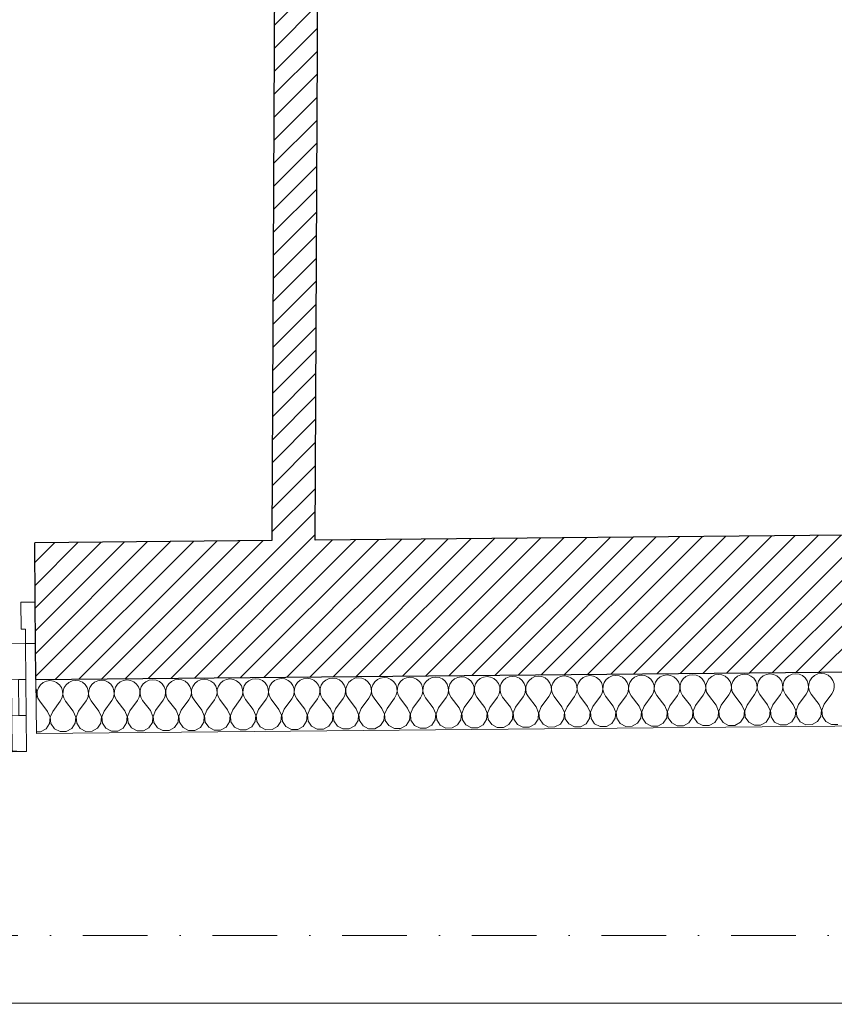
# Model space of a CAD drawing. Header units: millimetres. Extents: x 172139 to 266886, y 98118 to 138225.
# Tile 85 of 123: x 227067 to 229330, y 107004 to 109739. Entities that reach past the tile are written whole.
import ezdxf

# ---------------------------------------------------------------- set-up
doc = ezdxf.new("R2010")
doc.units = ezdxf.units.MM
doc.header["$MEASUREMENT"] = 0
doc.linetypes.add('Krawędzie ukryte', pattern=[225, 175, -50])
doc.linetypes.add('Kropki i Kreski', pattern=[360, 180, -90, 0, -90])
for name, color, linetype in [('Drzwi ArchiCAD', 7, 'Continuous'), ('Konstrukcja - Siatki mod', 7, 'Continuous'), ('KR_INW', 7, 'Continuous'), ('NAPIS_SODON', 7, 'Continuous')]:
    doc.layers.add(name, color=color, linetype=linetype)
for name, color, linetype, lineweight in [('Drzwi ArchiCAD_Nr_pióra__1', 7, 'Continuous', 13), ('Drzwi ArchiCAD_Nr_pióra__27', 7, 'Continuous', 25), ('KR_INW_Nr_pióra__101', 252, 'Continuous', 5), ('KR_INW_Nr_pióra__27', 7, 'Continuous', 25), ('KR_INW_Nr_pióra__47', 7, 'Continuous', 15), ('NAPIS_SODON_Nr_pióra__1', 7, 'Continuous', 13)]:
    doc.layers.add(name, color=color, linetype=linetype, lineweight=lineweight)
doc.layers.add('Konstrukcja - Siatki mod_Nr_pióra__48', color=7, linetype='Continuous', lineweight=15, true_color=0xa80f02)
doc.layers.add('KR_INW_Nr_pióra__102', color=7, linetype='Continuous', lineweight=5, true_color=0xcccccc)
pattern_1 = [(45, (0, 0), (-31.819804, 31.819804), [])]

# ---------------------------------------------------------------- blocks, each defined once
blk = doc.blocks.new('Strop_1', base_point=(179225, 121523.3))
at = {"layer": 'NAPIS_SODON_Nr_pióra__1', "linetype": 'Continuous', "flags": 128}
blk.add_lwpolyline([(179225, 121523.3), (179225.9, 107003.8), (250898.3, 107008.3), (250897.4, 121527.8)], close=True, dxfattribs=at)
blk = doc.blocks.new('Ściana_58', base_point=(227781.3, 111206.9))
at = {"layer": 'KR_INW_Nr_pióra__101', "linetype": 'Continuous'}
h = blk.add_hatch(dxfattribs=at)
h.set_pattern_fill('Cegła_licówka', color=256, style=0, pattern_type=2)
h.set_pattern_definition(pattern_1)
h.paths.add_polyline_path([(227780.5, 111031.9), (227767.8, 108292.1), (227887.8, 108293.3), (227900.5, 111031.8)])
at = {"layer": 'KR_INW_Nr_pióra__27', "linetype": 'Continuous', "flags": 128}
for points in [[(227780.5, 111031.9), (227767.8, 108292.1)], [(227887.8, 108293.3), (227900.5, 111031.8)]]:
    blk.add_lwpolyline(points, dxfattribs=at)
blk = doc.blocks.new('*X323')
at = {"layer": 'KR_INW_Nr_pióra__102', "linetype": 'Continuous'}
for p, q in [((229150.9, 107921.4), (229141.2, 107919.9)), ((229160.7, 107920.1), (229150.9, 107921.4)), ((229222.4, 107922.1), (229212.6, 107920.6)), ((229232.1, 107920.8), (229222.4, 107922.1)), ((229241.2, 107916.9), (229232.1, 107920.8)), ((229284, 107921.3), (229275.1, 107917.2)), ((229293.8, 107922.7), (229284, 107921.3)), ((229303.6, 107921.5), (229293.8, 107922.7)), ((229312.6, 107917.6), (229303.6, 107921.5)), ((227132.3, 107897.3), (227124.8, 107891)), ((227141.3, 107901.4), (227132.3, 107897.3)), ((227151, 107902.8), (227141.3, 107901.4)), ((227160.8, 107901.6), (227151, 107902.8)), ((227169.9, 107897.7), (227160.8, 107901.6)), ((227177.5, 107891.5), (227169.9, 107897.7)), ((227203.7, 107898), (227196.2, 107891.6)), ((227212.7, 107902), (227203.7, 107898)), ((227222.5, 107903.5), (227212.7, 107902)), ((227232.2, 107902.2), (227222.5, 107903.5)), ((227241.3, 107898.3), (227232.2, 107902.2)), ((227248.9, 107892.1), (227241.3, 107898.3)), ((227275.2, 107898.6), (227267.6, 107892.3)), ((227284.1, 107902.7), (227275.2, 107898.6)), ((227293.9, 107904.2), (227284.1, 107902.7)), ((227303.7, 107902.9), (227293.9, 107904.2)), ((227312.7, 107899), (227303.7, 107902.9)), ((227320.4, 107892.8), (227312.7, 107899)), ((227346.6, 107899.3), (227339.1, 107893)), ((227355.6, 107903.4), (227346.6, 107899.3)), ((227365.3, 107904.8), (227355.6, 107903.4)), ((227375.1, 107903.5), (227365.3, 107904.8)), ((227384.1, 107899.7), (227375.1, 107903.5)), ((227391.8, 107893.4), (227384.1, 107899.7)), ((227397.4, 107885.4), (227391.8, 107893.4)), ((227410.5, 107893.6), (227405, 107885.4)), ((227418, 107900), (227410.5, 107893.6)), ((227427, 107904), (227418, 107900)), ((227436.7, 107905.5), (227427, 107904)), ((227446.5, 107904.2), (227436.7, 107905.5)), ((227455.6, 107900.3), (227446.5, 107904.2)), ((227463.2, 107894.1), (227455.6, 107900.3)), ((227468.9, 107886), (227463.2, 107894.1)), ((227481.9, 107894.3), (227476.4, 107886.1)), ((227489.4, 107900.6), (227481.9, 107894.3)), ((227498.4, 107904.7), (227489.4, 107900.6)), ((227508.2, 107906.1), (227498.4, 107904.7)), ((227517.9, 107904.9), (227508.2, 107906.1)), ((227527, 107901), (227517.9, 107904.9)), ((227534.6, 107894.8), (227527, 107901)), ((227540.3, 107886.7), (227534.6, 107894.8)), ((227553.3, 107894.9), (227547.8, 107886.8)), ((227560.9, 107901.3), (227553.3, 107894.9)), ((227569.8, 107905.4), (227560.9, 107901.3)), ((227579.6, 107906.8), (227569.8, 107905.4)), ((227589.4, 107905.5), (227579.6, 107906.8)), ((227598.4, 107901.6), (227589.4, 107905.5)), ((227606.1, 107895.4), (227598.4, 107901.6)), ((227611.7, 107887.4), (227606.1, 107895.4)), ((227624.8, 107895.6), (227619.2, 107887.4)), ((227632.3, 107902), (227624.8, 107895.6)), ((227641.3, 107906), (227632.3, 107902)), ((227651, 107907.5), (227641.3, 107906)), ((227660.8, 107906.2), (227651, 107907.5)), ((227669.8, 107902.3), (227660.8, 107906.2)), ((227677.5, 107896.1), (227669.8, 107902.3)), ((227683.1, 107888), (227677.5, 107896.1)), ((227696.2, 107896.3), (227690.7, 107888.1)), ((227703.7, 107902.6), (227696.2, 107896.3)), ((227712.7, 107906.7), (227703.7, 107902.6)), ((227722.4, 107908.1), (227712.7, 107906.7)), ((227732.2, 107906.9), (227722.4, 107908.1)), ((227741.3, 107903), (227732.2, 107906.9)), ((227748.9, 107896.8), (227741.3, 107903)), ((227754.6, 107888.7), (227748.9, 107896.8)), ((227767.6, 107896.9), (227762.1, 107888.8)), ((227775.1, 107903.3), (227767.6, 107896.9)), ((227784.1, 107907.3), (227775.1, 107903.3)), ((227793.9, 107908.8), (227784.1, 107907.3)), ((227803.6, 107907.5), (227793.9, 107908.8)), ((227812.7, 107903.6), (227803.6, 107907.5)), ((227820.3, 107897.4), (227812.7, 107903.6)), ((227826, 107889.4), (227820.3, 107897.4)), ((227839, 107897.6), (227833.5, 107889.4)), ((227846.6, 107904), (227839, 107897.6)), ((227855.5, 107908), (227846.6, 107904)), ((227865.3, 107909.5), (227855.5, 107908)), ((227875.1, 107908.2), (227865.3, 107909.5)), ((227884.1, 107904.3), (227875.1, 107908.2)), ((227891.8, 107898.1), (227884.1, 107904.3)), ((227897.4, 107890), (227891.8, 107898.1)), ((227910.5, 107898.3), (227905, 107890.1)), ((227918, 107904.6), (227910.5, 107898.3)), ((227927, 107908.7), (227918, 107904.6)), ((227936.7, 107910.1), (227927, 107908.7)), ((227946.5, 107908.9), (227936.7, 107910.1)), ((227955.5, 107905), (227946.5, 107908.9)), ((227963.2, 107898.7), (227955.5, 107905)), ((227968.8, 107890.7), (227963.2, 107898.7)), ((227981.9, 107898.9), (227976.4, 107890.7)), ((227989.4, 107905.3), (227981.9, 107898.9)), ((227998.4, 107909.3), (227989.4, 107905.3)), ((228008.1, 107910.8), (227998.4, 107909.3)), ((228017.9, 107909.5), (228008.1, 107910.8)), ((228027, 107905.6), (228017.9, 107909.5)), ((228034.6, 107899.4), (228027, 107905.6)), ((228040.3, 107891.3), (228034.6, 107899.4)), ((228053.3, 107899.6), (228047.8, 107891.4)), ((228060.8, 107905.9), (228053.3, 107899.6)), ((228069.8, 107910), (228060.8, 107905.9)), ((228079.6, 107911.4), (228069.8, 107910)), ((228089.3, 107910.2), (228079.6, 107911.4)), ((228098.4, 107906.3), (228089.3, 107910.2)), ((228106, 107900.1), (228098.4, 107906.3)), ((228111.7, 107892), (228106, 107900.1)), ((228124.7, 107900.2), (228119.2, 107892.1)), ((228132.3, 107906.6), (228124.7, 107900.2)), ((228141.2, 107910.7), (228132.3, 107906.6)), ((228151, 107912.1), (228141.2, 107910.7)), ((228160.8, 107910.8), (228151, 107912.1)), ((228169.8, 107907), (228160.8, 107910.8)), ((228177.5, 107900.7), (228169.8, 107907)), ((228183.1, 107892.7), (228177.5, 107900.7)), ((228196.2, 107900.9), (228190.7, 107892.7)), ((228203.7, 107907.3), (228196.2, 107900.9)), ((228212.7, 107911.3), (228203.7, 107907.3)), ((228222.4, 107912.8), (228212.7, 107911.3)), ((228232.2, 107911.5), (228222.4, 107912.8)), ((228241.2, 107907.6), (228232.2, 107911.5)), ((228248.9, 107901.4), (228241.2, 107907.6)), ((228254.5, 107893.3), (228248.9, 107901.4)), ((228262.1, 107893.4), (228259, 107884)), ((228267.6, 107901.6), (228262.1, 107893.4)), ((228275.1, 107907.9), (228267.6, 107901.6)), ((228284.1, 107912), (228275.1, 107907.9)), ((228293.8, 107913.4), (228284.1, 107912)), ((228303.6, 107912.2), (228293.8, 107913.4)), ((228312.7, 107908.3), (228303.6, 107912.2)), ((228320.3, 107902.1), (228312.7, 107908.3)), ((228326, 107894), (228320.3, 107902.1)), ((228329.2, 107884.7), (228326, 107894)), ((228333.5, 107894.1), (228330.4, 107884.7)), ((228339, 107902.2), (228333.5, 107894.1)), ((228346.5, 107908.6), (228339, 107902.2)), ((228355.5, 107912.7), (228346.5, 107908.6)), ((228365.3, 107914.1), (228355.5, 107912.7)), ((228375, 107912.8), (228365.3, 107914.1)), ((228384.1, 107908.9), (228375, 107912.8)), ((228391.7, 107902.7), (228384.1, 107908.9)), ((228397.4, 107894.7), (228391.7, 107902.7)), ((228400.6, 107885.3), (228397.4, 107894.7)), ((228404.9, 107894.7), (228401.9, 107885.4)), ((228410.4, 107902.9), (228404.9, 107894.7)), ((228418, 107909.3), (228410.4, 107902.9)), ((228426.9, 107913.3), (228418, 107909.3)), ((228436.7, 107914.8), (228426.9, 107913.3)), ((228446.5, 107913.5), (228436.7, 107914.8)), ((228455.5, 107909.6), (228446.5, 107913.5)), ((228463.2, 107903.4), (228455.5, 107909.6)), ((228468.8, 107895.3), (228463.2, 107903.4)), ((228472.1, 107886), (228468.8, 107895.3)), ((228476.4, 107895.4), (228473.3, 107886)), ((228481.9, 107903.6), (228476.4, 107895.4)), ((228489.4, 107909.9), (228481.9, 107903.6)), ((228498.4, 107914), (228489.4, 107909.9)), ((228508.1, 107915.4), (228498.4, 107914)), ((228517.9, 107914.2), (228508.1, 107915.4)), ((228526.9, 107910.3), (228517.9, 107914.2)), ((228534.6, 107904.1), (228526.9, 107910.3)), ((228540.2, 107896), (228534.6, 107904.1)), ((228543.5, 107886.7), (228540.2, 107896)), ((228547.8, 107896.1), (228544.7, 107886.7)), ((228553.3, 107904.2), (228547.8, 107896.1)), ((228560.8, 107910.6), (228553.3, 107904.2)), ((228569.8, 107914.6), (228560.8, 107910.6)), ((228579.5, 107916.1), (228569.8, 107914.6)), ((228589.3, 107914.8), (228579.5, 107916.1)), ((228598.4, 107910.9), (228589.3, 107914.8)), ((228606, 107904.7), (228598.4, 107910.9)), ((228611.7, 107896.6), (228606, 107904.7)), ((228614.9, 107887.3), (228611.7, 107896.6)), ((228619.2, 107896.7), (228616.1, 107887.3)), ((228624.7, 107904.9), (228619.2, 107896.7)), ((228632.2, 107911.2), (228624.7, 107904.9)), ((228641.2, 107915.3), (228632.2, 107911.2)), ((228651, 107916.8), (228641.2, 107915.3)), ((228660.7, 107915.5), (228651, 107916.8)), ((228669.8, 107911.6), (228660.7, 107915.5)), ((228677.4, 107905.4), (228669.8, 107911.6)), ((228683.1, 107897.3), (228677.4, 107905.4)), ((228686.3, 107888), (228683.1, 107897.3)), ((228690.6, 107897.4), (228687.6, 107888)), ((228696.1, 107905.6), (228690.6, 107897.4)), ((228703.7, 107911.9), (228696.1, 107905.6)), ((228712.6, 107916), (228703.7, 107911.9)), ((228722.4, 107917.4), (228712.6, 107916)), ((228732.2, 107916.1), (228722.4, 107917.4)), ((228741.2, 107912.3), (228732.2, 107916.1)), ((228748.9, 107906), (228741.2, 107912.3)), ((228754.5, 107898), (228748.9, 107906)), ((228757.8, 107888.7), (228754.5, 107898)), ((228762.1, 107898), (228759, 107888.7)), ((228767.6, 107906.2), (228762.1, 107898)), ((228775.1, 107912.6), (228767.6, 107906.2)), ((228784.1, 107916.6), (228775.1, 107912.6)), ((228793.8, 107918.1), (228784.1, 107916.6)), ((228803.6, 107916.8), (228793.8, 107918.1)), ((228812.6, 107912.9), (228803.6, 107916.8)), ((228820.3, 107906.7), (228812.6, 107912.9)), ((228825.9, 107898.6), (228820.3, 107906.7)), ((228829.2, 107889.3), (228825.9, 107898.6)), ((228833.5, 107898.7), (228830.4, 107889.3)), ((228839, 107906.9), (228833.5, 107898.7)), ((228846.5, 107913.2), (228839, 107906.9)), ((228855.5, 107917.3), (228846.5, 107913.2)), ((228865.2, 107918.7), (228855.5, 107917.3)), ((228875, 107917.5), (228865.2, 107918.7)), ((228884.1, 107913.6), (228875, 107917.5)), ((228891.7, 107907.4), (228884.1, 107913.6)), ((228897.4, 107899.3), (228891.7, 107907.4)), ((228900.6, 107890), (228897.4, 107899.3)), ((228904.9, 107899.4), (228901.8, 107890)), ((228910.4, 107907.5), (228904.9, 107899.4)), ((228917.9, 107913.9), (228910.4, 107907.5)), ((228926.9, 107918), (228917.9, 107913.9)), ((228936.7, 107919.4), (228926.9, 107918)), ((228946.4, 107918.1), (228936.7, 107919.4)), ((228955.5, 107914.2), (228946.4, 107918.1)), ((228963.1, 107908), (228955.5, 107914.2)), ((228968.8, 107900), (228963.1, 107908)), ((228972, 107890.7), (228968.8, 107900)), ((228976.3, 107900), (228973.3, 107890.7)), ((228981.8, 107908.2), (228976.3, 107900)), ((228989.4, 107914.6), (228981.8, 107908.2)), ((228998.3, 107918.6), (228989.4, 107914.6)), ((229008.1, 107920.1), (228998.3, 107918.6)), ((229017.9, 107918.8), (229008.1, 107920.1)), ((229026.9, 107914.9), (229017.9, 107918.8)), ((229034.6, 107908.7), (229026.9, 107914.9)), ((229040.2, 107900.6), (229034.6, 107908.7)), ((229043.5, 107891.3), (229040.2, 107900.6)), ((229047.8, 107900.7), (229044.7, 107891.3)), ((229053.3, 107908.9), (229047.8, 107900.7)), ((229060.8, 107915.2), (229053.3, 107908.9)), ((229069.8, 107919.3), (229060.8, 107915.2)), ((229079.5, 107920.7), (229069.8, 107919.3)), ((229089.3, 107919.5), (229079.5, 107920.7)), ((229098.3, 107915.6), (229089.3, 107919.5)), ((229106, 107909.4), (229098.3, 107915.6)), ((229111.6, 107901.3), (229106, 107909.4)), ((229114.9, 107892), (229111.6, 107901.3)), ((229119.2, 107901.4), (229116.1, 107892)), ((229124.7, 107909.5), (229119.2, 107901.4)), ((229132.2, 107915.9), (229124.7, 107909.5)), ((229141.2, 107919.9), (229132.2, 107915.9)), ((229169.8, 107916.2), (229160.7, 107920.1)), ((229177.4, 107910), (229169.8, 107916.2)), ((229183.1, 107901.9), (229177.4, 107910)), ((229186.3, 107892.6), (229183.1, 107901.9)), ((229190.6, 107902), (229187.5, 107892.7)), ((229196.1, 107910.2), (229190.6, 107902)), ((229203.6, 107916.5), (229196.1, 107910.2)), ((229212.6, 107920.6), (229203.6, 107916.5)), ((229248.8, 107910.7), (229241.2, 107916.9)), ((229254.5, 107902.6), (229248.8, 107910.7)), ((229257.7, 107893.3), (229254.5, 107902.6)), ((229262, 107902.7), (229259, 107893.3)), ((229267.5, 107910.9), (229262, 107902.7)), ((229275.1, 107917.2), (229267.5, 107910.9)), ((229320.3, 107911.3), (229312.6, 107917.6)), ((229325.9, 107903.3), (229320.3, 107911.3)), ((229329.2, 107894), (229325.9, 107903.3)), ((229329.7, 107884.1), (229329.2, 107894)), ((227115, 107873.4), (227112.6, 107880.2)), ((227115.5, 107863.6), (227115, 107873.4)), ((227116.2, 107873.4), (227115.8, 107863.6)), ((227119.3, 107882.8), (227116.2, 107873.4)), ((227124.8, 107891), (227119.3, 107882.8)), ((227183.2, 107883.4), (227177.5, 107891.5)), ((227186.4, 107874.1), (227183.2, 107883.4)), ((227187, 107864.2), (227186.4, 107874.1)), ((227187.6, 107874.1), (227187.2, 107864.2)), ((227190.7, 107883.5), (227187.6, 107874.1)), ((227196.2, 107891.6), (227190.7, 107883.5)), ((227254.6, 107884), (227248.9, 107892.1)), ((227257.8, 107874.7), (227254.6, 107884)), ((227258.4, 107864.9), (227257.8, 107874.7)), ((227259.1, 107874.8), (227258.7, 107864.9)), ((227262.1, 107884.1), (227259.1, 107874.8)), ((227267.6, 107892.3), (227262.1, 107884.1)), ((227326, 107884.7), (227320.4, 107892.8)), ((227329.2, 107875.4), (227326, 107884.7)), ((227329.8, 107865.6), (227329.2, 107875.4)), ((227330.5, 107875.4), (227330.1, 107865.6)), ((227333.5, 107884.8), (227330.5, 107875.4)), ((227339.1, 107893), (227333.5, 107884.8)), ((227400.7, 107876.1), (227397.4, 107885.4)), ((227399.1, 107856.6), (227401.2, 107866.2)), ((227401.2, 107866.2), (227400.7, 107876.1)), ((227401.9, 107876.1), (227401.5, 107866.2)), ((227401.5, 107866.2), (227403.8, 107856.7)), ((227405, 107885.4), (227401.9, 107876.1)), ((227472.1, 107876.7), (227468.9, 107886)), ((227470.5, 107857.3), (227472.7, 107866.9)), ((227472.7, 107866.9), (227472.1, 107876.7)), ((227473.3, 107876.7), (227473, 107866.9)), ((227473, 107866.9), (227475.3, 107857.3)), ((227476.4, 107886.1), (227473.3, 107876.7)), ((227543.5, 107877.4), (227540.3, 107886.7)), ((227541.9, 107857.9), (227544.1, 107867.6)), ((227544.1, 107867.6), (227543.5, 107877.4)), ((227544.8, 107877.4), (227544.4, 107867.6)), ((227544.4, 107867.6), (227546.7, 107858)), ((227547.8, 107886.8), (227544.8, 107877.4)), ((227614.9, 107878.1), (227611.7, 107887.4)), ((227613.4, 107858.6), (227615.5, 107868.2)), ((227615.5, 107868.2), (227614.9, 107878.1)), ((227616.2, 107878.1), (227615.8, 107868.2)), ((227615.8, 107868.2), (227618.1, 107858.6)), ((227619.2, 107887.4), (227616.2, 107878.1)), ((227686.4, 107878.7), (227683.1, 107888)), ((227684.8, 107859.3), (227686.9, 107868.9)), ((227686.9, 107868.9), (227686.4, 107878.7)), ((227687.6, 107878.7), (227687.2, 107868.9)), ((227687.2, 107868.9), (227689.5, 107859.3)), ((227690.7, 107888.1), (227687.6, 107878.7)), ((227757.8, 107879.4), (227754.6, 107888.7)), ((227756.2, 107859.9), (227758.4, 107869.5)), ((227758.4, 107869.5), (227757.8, 107879.4)), ((227759, 107879.4), (227758.7, 107869.5)), ((227758.7, 107869.5), (227761, 107860)), ((227762.1, 107888.8), (227759, 107879.4)), ((227829.2, 107880), (227826, 107889.4)), ((227827.6, 107860.6), (227829.8, 107870.2)), ((227829.8, 107870.2), (227829.2, 107880)), ((227830.5, 107880.1), (227830.1, 107870.2)), ((227830.1, 107870.2), (227832.4, 107860.6)), ((227833.5, 107889.4), (227830.5, 107880.1)), ((227900.6, 107880.7), (227897.4, 107890)), ((227899.1, 107861.3), (227901.2, 107870.9)), ((227901.2, 107870.9), (227900.6, 107880.7)), ((227901.9, 107880.7), (227901.5, 107870.9)), ((227901.5, 107870.9), (227903.8, 107861.3)), ((227905, 107890.1), (227901.9, 107880.7)), ((227972.1, 107881.4), (227968.8, 107890.7)), ((227970.5, 107861.9), (227972.6, 107871.5)), ((227972.6, 107871.5), (227972.1, 107881.4)), ((227973.3, 107881.4), (227972.9, 107871.5)), ((227972.9, 107871.5), (227975.2, 107862)), ((227976.4, 107890.7), (227973.3, 107881.4)), ((228043.5, 107882), (228040.3, 107891.3)), ((228041.9, 107862.6), (228044.1, 107872.2)), ((228044.1, 107872.2), (228043.5, 107882)), ((228044.7, 107882), (228044.4, 107872.2)), ((228044.4, 107872.2), (228046.7, 107862.6)), ((228047.8, 107891.4), (228044.7, 107882)), ((228114.9, 107882.7), (228111.7, 107892)), ((228113.4, 107863.2), (228115.5, 107872.9)), ((228115.5, 107872.9), (228114.9, 107882.7)), ((228116.2, 107882.7), (228115.8, 107872.9)), ((228115.8, 107872.9), (228118.1, 107863.3)), ((228119.2, 107892.1), (228116.2, 107882.7)), ((228186.3, 107883.4), (228183.1, 107892.7)), ((228184.8, 107863.9), (228186.9, 107873.5)), ((228186.9, 107873.5), (228186.3, 107883.4)), ((228187.6, 107883.4), (228187.2, 107873.5)), ((228187.2, 107873.5), (228189.5, 107863.9)), ((228190.7, 107892.7), (228187.6, 107883.4)), ((228257.8, 107884), (228254.5, 107893.3)), ((228256.2, 107864.6), (228258.3, 107874.2)), ((228258.3, 107874.2), (228257.8, 107884)), ((228259, 107884), (228258.6, 107874.2)), ((228258.6, 107874.2), (228261, 107864.6)), ((228327.6, 107865.2), (228329.8, 107874.8)), ((228329.8, 107874.8), (228329.2, 107884.7)), ((228330.4, 107884.7), (228330.1, 107874.9)), ((228330.1, 107874.9), (228332.4, 107865.3)), ((228399.1, 107865.9), (228401.2, 107875.5)), ((228401.2, 107875.5), (228400.6, 107885.3)), ((228401.9, 107885.4), (228401.5, 107875.5)), ((228401.5, 107875.5), (228403.8, 107865.9)), ((228465.8, 107857.9), (228470.5, 107866.6)), ((228470.5, 107866.6), (228472.6, 107876.2)), ((228472.6, 107876.2), (228472.1, 107886)), ((228473.3, 107886), (228472.9, 107876.2)), ((228472.9, 107876.2), (228475.2, 107866.6)), ((228475.2, 107866.6), (228480.1, 107858)), ((228537.2, 107858.6), (228541.9, 107867.2)), ((228541.9, 107867.2), (228544, 107876.8)), ((228544, 107876.8), (228543.5, 107886.7)), ((228544.7, 107886.7), (228544.3, 107876.8)), ((228544.3, 107876.8), (228546.7, 107867.3)), ((228546.7, 107867.3), (228551.5, 107858.7)), ((228608.6, 107859.2), (228613.3, 107867.9)), ((228613.3, 107867.9), (228615.5, 107877.5)), ((228615.5, 107877.5), (228614.9, 107887.3)), ((228616.1, 107887.3), (228615.8, 107877.5)), ((228615.8, 107877.5), (228618.1, 107867.9)), ((228618.1, 107867.9), (228622.9, 107859.3)), ((228680.1, 107859.9), (228684.8, 107868.5)), ((228684.8, 107868.5), (228686.9, 107878.2)), ((228686.9, 107878.2), (228686.3, 107888)), ((228687.6, 107888), (228687.2, 107878.2)), ((228687.2, 107878.2), (228689.5, 107868.6)), ((228689.5, 107868.6), (228694.4, 107860)), ((228751.5, 107860.5), (228756.2, 107869.2)), ((228756.2, 107869.2), (228758.3, 107878.8)), ((228758.3, 107878.8), (228757.8, 107888.7)), ((228759, 107888.7), (228758.6, 107878.8)), ((228758.6, 107878.8), (228760.9, 107869.3)), ((228760.9, 107869.3), (228765.8, 107860.7)), ((228822.9, 107861.2), (228827.6, 107869.9)), ((228827.6, 107869.9), (228829.7, 107879.5)), ((228829.7, 107879.5), (228829.2, 107889.3)), ((228830.4, 107889.3), (228830, 107879.5)), ((228830, 107879.5), (228832.4, 107869.9)), ((228832.4, 107869.9), (228837.2, 107861.3)), ((228894.3, 107861.9), (228899, 107870.5)), ((228899, 107870.5), (228901.2, 107880.2)), ((228901.2, 107880.2), (228900.6, 107890)), ((228901.8, 107890), (228901.5, 107880.2)), ((228901.5, 107880.2), (228903.8, 107870.6)), ((228903.8, 107870.6), (228908.6, 107862)), ((228965.8, 107862.5), (228970.5, 107871.2)), ((228970.5, 107871.2), (228972.6, 107880.8)), ((228972.6, 107880.8), (228972, 107890.7)), ((228973.3, 107890.7), (228972.9, 107880.8)), ((228972.9, 107880.8), (228975.2, 107871.2)), ((228975.2, 107871.2), (228980.1, 107862.7)), ((229037.2, 107863.2), (229041.9, 107871.9)), ((229041.9, 107871.9), (229044, 107881.5)), ((229044, 107881.5), (229043.5, 107891.3)), ((229044.7, 107891.3), (229044.3, 107881.5)), ((229044.3, 107881.5), (229046.6, 107871.9)), ((229046.6, 107871.9), (229051.5, 107863.3)), ((229108.6, 107863.9), (229113.3, 107872.5)), ((229113.3, 107872.5), (229115.4, 107882.1)), ((229115.4, 107882.1), (229114.9, 107892)), ((229116.1, 107892), (229115.7, 107882.1)), ((229115.7, 107882.1), (229118.1, 107872.6)), ((229118.1, 107872.6), (229122.9, 107864)), ((229180, 107864.5), (229184.7, 107873.2)), ((229184.7, 107873.2), (229186.9, 107882.8)), ((229186.9, 107882.8), (229186.3, 107892.6)), ((229187.5, 107892.7), (229187.2, 107882.8)), ((229187.2, 107882.8), (229189.5, 107873.2)), ((229189.5, 107873.2), (229194.3, 107864.7)), ((229251.5, 107865.2), (229256.2, 107873.8)), ((229256.2, 107873.8), (229258.3, 107883.5)), ((229258.3, 107883.5), (229257.7, 107893.3)), ((229259, 107893.3), (229258.6, 107883.5)), ((229258.6, 107883.5), (229260.9, 107873.9)), ((229260.9, 107873.9), (229265.8, 107865.3)), ((229322.9, 107865.8), (229327.6, 107874.5)), ((229327.6, 107874.5), (229329.7, 107884.1)), ((227112.9, 107853), (227113.4, 107854)), ((227113.4, 107854), (227115.5, 107863.6)), ((227115.8, 107863.6), (227118.1, 107854)), ((227118.1, 107854), (227123, 107845.4)), ((227144.7, 107817.1), (227123, 107845.4)), ((227159, 107817.2), (227180.1, 107846)), ((227180.1, 107846), (227184.8, 107854.6)), ((227184.8, 107854.6), (227187, 107864.2)), ((227187.2, 107864.2), (227189.6, 107854.7)), ((227189.6, 107854.7), (227194.4, 107846.1)), ((227216.1, 107817.7), (227194.4, 107846.1)), ((227230.4, 107817.8), (227251.6, 107846.6)), ((227251.6, 107846.6), (227256.2, 107855.3)), ((227256.2, 107855.3), (227258.4, 107864.9)), ((227258.7, 107864.9), (227261, 107855.3)), ((227261, 107855.3), (227265.8, 107846.7)), ((227287.5, 107818.4), (227265.8, 107846.7)), ((227301.8, 107818.5), (227323, 107847.3)), ((227323, 107847.3), (227327.7, 107855.9)), ((227327.7, 107855.9), (227329.8, 107865.6)), ((227330.1, 107865.6), (227332.4, 107856)), ((227332.4, 107856), (227337.3, 107847.4)), ((227359, 107819), (227337.3, 107847.4)), ((227373.2, 107819.2), (227394.4, 107847.9)), ((227394.4, 107847.9), (227399.1, 107856.6)), ((227403.8, 107856.7), (227408.7, 107848.1)), ((227430.4, 107819.7), (227408.7, 107848.1)), ((227444.7, 107819.8), (227465.8, 107848.6)), ((227465.8, 107848.6), (227470.5, 107857.3)), ((227475.3, 107857.3), (227480.1, 107848.7)), ((227501.8, 107820.4), (227480.1, 107848.7)), ((227516.1, 107820.5), (227537.3, 107849.3)), ((227537.3, 107849.3), (227541.9, 107857.9)), ((227546.7, 107858), (227551.5, 107849.4)), ((227573.2, 107821), (227551.5, 107849.4)), ((227587.5, 107821.2), (227608.7, 107849.9)), ((227608.7, 107849.9), (227613.4, 107858.6)), ((227618.1, 107858.6), (227623, 107850.1)), ((227644.7, 107821.7), (227623, 107850.1)), ((227658.9, 107821.8), (227680.1, 107850.6)), ((227680.1, 107850.6), (227684.8, 107859.3)), ((227689.5, 107859.3), (227694.4, 107850.7)), ((227716.1, 107822.4), (227694.4, 107850.7)), ((227730.4, 107822.5), (227751.5, 107851.3)), ((227751.5, 107851.3), (227756.2, 107859.9)), ((227761, 107860), (227765.8, 107851.4)), ((227787.5, 107823), (227765.8, 107851.4)), ((227801.8, 107823.2), (227823, 107851.9)), ((227823, 107851.9), (227827.6, 107860.6)), ((227832.4, 107860.6), (227837.2, 107852.1)), ((227858.9, 107823.7), (227837.2, 107852.1)), ((227873.2, 107823.8), (227894.4, 107852.6)), ((227894.4, 107852.6), (227899.1, 107861.3)), ((227903.8, 107861.3), (227908.7, 107852.7)), ((227930.4, 107824.3), (227908.7, 107852.7)), ((227944.6, 107824.5), (227965.8, 107853.2)), ((227965.8, 107853.2), (227970.5, 107861.9)), ((227975.2, 107862), (227980.1, 107853.4)), ((228001.8, 107825), (227980.1, 107853.4)), ((228016.1, 107825.1), (228037.2, 107853.9)), ((228037.2, 107853.9), (228041.9, 107862.6)), ((228046.7, 107862.6), (228051.5, 107854)), ((228073.2, 107825.7), (228051.5, 107854)), ((228087.5, 107825.8), (228108.7, 107854.6)), ((228108.7, 107854.6), (228113.4, 107863.2)), ((228118.1, 107863.3), (228122.9, 107854.7)), ((228144.6, 107826.3), (228122.9, 107854.7)), ((228158.9, 107826.5), (228180.1, 107855.2)), ((228180.1, 107855.2), (228184.8, 107863.9)), ((228189.5, 107863.9), (228194.4, 107855.4)), ((228216.1, 107827), (228194.4, 107855.4)), ((228230.4, 107827.1), (228251.5, 107855.9)), ((228251.5, 107855.9), (228256.2, 107864.6)), ((228261, 107864.6), (228265.8, 107856)), ((228287.5, 107827.7), (228265.8, 107856)), ((228301.8, 107827.8), (228322.9, 107856.6)), ((228322.9, 107856.6), (228327.6, 107865.2)), ((228332.4, 107865.3), (228337.2, 107856.7)), ((228358.9, 107828.3), (228337.2, 107856.7)), ((228373.2, 107828.5), (228394.4, 107857.2)), ((228394.4, 107857.2), (228399.1, 107865.9)), ((228403.8, 107865.9), (228408.6, 107857.4)), ((228430.3, 107829), (228408.6, 107857.4)), ((228444.6, 107829.1), (228465.8, 107857.9)), ((228501.8, 107829.7), (228480.1, 107858)), ((228516.1, 107829.8), (228537.2, 107858.6)), ((228573.2, 107830.3), (228551.5, 107858.7)), ((228587.5, 107830.4), (228608.6, 107859.2)), ((228644.6, 107831), (228622.9, 107859.3)), ((228658.9, 107831.1), (228680.1, 107859.9)), ((228716, 107831.6), (228694.4, 107860)), ((228730.3, 107831.8), (228751.5, 107860.5)), ((228787.5, 107832.3), (228765.8, 107860.7)), ((228801.8, 107832.4), (228822.9, 107861.2)), ((228858.9, 107833), (228837.2, 107861.3)), ((228873.2, 107833.1), (228894.3, 107861.9)), ((228930.3, 107833.6), (228908.6, 107862)), ((228944.6, 107833.8), (228965.8, 107862.5)), ((229001.7, 107834.3), (228980.1, 107862.7)), ((229016, 107834.4), (229037.2, 107863.2)), ((229073.2, 107835), (229051.5, 107863.3)), ((229087.5, 107835.1), (229108.6, 107863.9)), ((229144.6, 107835.6), (229122.9, 107864)), ((229158.9, 107835.8), (229180, 107864.5)), ((229216, 107836.3), (229194.3, 107864.7)), ((229230.3, 107836.4), (229251.5, 107865.2)), ((229287.4, 107836.9), (229265.8, 107865.3)), ((229301.7, 107837.1), (229322.9, 107865.8)), ((227151.6, 107801.1), (227144.7, 107817.1)), ((227159, 107817.2), (227152.4, 107801.1)), ((227223, 107801.7), (227216.1, 107817.7)), ((227230.4, 107817.8), (227223.8, 107801.7)), ((227294.4, 107802.4), (227287.5, 107818.4)), ((227301.8, 107818.5), (227295.2, 107802.4)), ((227365.8, 107803.1), (227359, 107819)), ((227373.2, 107819.2), (227366.7, 107803.1)), ((227437.3, 107803.7), (227430.4, 107819.7)), ((227444.7, 107819.8), (227438.1, 107803.7)), ((227508.7, 107804.4), (227501.8, 107820.4)), ((227516.1, 107820.5), (227509.5, 107804.4)), ((227580.1, 107805.1), (227573.2, 107821)), ((227587.5, 107821.2), (227580.9, 107805.1)), ((227651.5, 107805.7), (227644.7, 107821.7)), ((227658.9, 107821.8), (227652.4, 107805.7)), ((227723, 107806.4), (227716.1, 107822.4)), ((227730.4, 107822.5), (227723.8, 107806.4)), ((227794.4, 107807), (227787.5, 107823)), ((227801.8, 107823.2), (227795.2, 107807)), ((227865.8, 107807.7), (227858.9, 107823.7)), ((227873.2, 107823.8), (227866.6, 107807.7)), ((227937.2, 107808.4), (227930.4, 107824.3)), ((227944.6, 107824.5), (227938.1, 107808.4)), ((228008.7, 107809), (228001.8, 107825)), ((228016.1, 107825.1), (228009.5, 107809)), ((228080.1, 107809.7), (228073.2, 107825.7)), ((228087.5, 107825.8), (228080.9, 107809.7)), ((228151.5, 107810.4), (228144.6, 107826.3)), ((228158.9, 107826.5), (228152.3, 107810.4)), ((228222.9, 107811), (228216.1, 107827)), ((228230.4, 107827.1), (228223.8, 107811)), ((228294.4, 107811.7), (228287.5, 107827.7)), ((228292.9, 107794.3), (228294.4, 107811.7)), ((228301.8, 107827.8), (228295.2, 107811.7)), ((228295.2, 107811.7), (228297, 107794.4)), ((228365.8, 107812.3), (228358.9, 107828.3)), ((228364.3, 107795), (228365.8, 107812.3)), ((228373.2, 107828.5), (228366.6, 107812.4)), ((228366.6, 107812.4), (228368.4, 107795.1)), ((228437.2, 107813), (228430.3, 107829)), ((228435.7, 107795.7), (228437.2, 107813)), ((228444.6, 107829.1), (228438, 107813)), ((228438, 107813), (228439.8, 107795.7)), ((228508.7, 107813.7), (228501.8, 107829.7)), ((228507.2, 107796.3), (228508.7, 107813.7)), ((228516.1, 107829.8), (228509.5, 107813.7)), ((228509.5, 107813.7), (228511.3, 107796.4)), ((228580.1, 107814.3), (228573.2, 107830.3)), ((228578.6, 107797), (228580.1, 107814.3)), ((228587.5, 107830.4), (228580.9, 107814.3)), ((228580.9, 107814.3), (228582.7, 107797)), ((228651.5, 107815), (228644.6, 107831)), ((228650, 107797.7), (228651.5, 107815)), ((228658.9, 107831.1), (228652.3, 107815)), ((228652.3, 107815), (228654.1, 107797.7)), ((228722.9, 107815.7), (228716, 107831.6)), ((228721.4, 107798.3), (228722.9, 107815.7)), ((228730.3, 107831.8), (228723.7, 107815.7)), ((228723.7, 107815.7), (228725.5, 107798.4)), ((228794.4, 107816.3), (228787.5, 107832.3)), ((228792.9, 107799), (228794.4, 107816.3)), ((228801.8, 107832.4), (228795.2, 107816.3)), ((228795.2, 107816.3), (228797, 107799)), ((228865.8, 107817), (228858.9, 107833)), ((228864.3, 107799.7), (228865.8, 107817)), ((228873.2, 107833.1), (228866.6, 107817)), ((228866.6, 107817), (228868.4, 107799.7)), ((228937.2, 107817.7), (228930.3, 107833.6)), ((228935.7, 107800.3), (228937.2, 107817.7)), ((228944.6, 107833.8), (228938, 107817.7)), ((228938, 107817.7), (228939.8, 107800.4)), ((229008.6, 107818.3), (229001.7, 107834.3)), ((229007.1, 107801), (229008.6, 107818.3)), ((229016, 107834.4), (229009.4, 107818.3)), ((229009.4, 107818.3), (229011.3, 107801)), ((229080.1, 107819), (229073.2, 107835)), ((229078.6, 107801.6), (229080.1, 107819)), ((229087.5, 107835.1), (229080.9, 107819)), ((229080.9, 107819), (229082.7, 107801.7)), ((229151.5, 107819.6), (229144.6, 107835.6)), ((229150, 107802.3), (229151.5, 107819.6)), ((229158.9, 107835.8), (229152.3, 107819.6)), ((229152.3, 107819.6), (229154.1, 107802.3)), ((229222.9, 107820.3), (229216, 107836.3)), ((229221.4, 107803), (229222.9, 107820.3)), ((229230.3, 107836.4), (229223.7, 107820.3)), ((229223.7, 107820.3), (229225.5, 107803)), ((229294.3, 107821), (229287.4, 107836.9)), ((229292.8, 107803.6), (229294.3, 107821)), ((229301.7, 107837.1), (229295.1, 107821)), ((229295.1, 107821), (229297, 107803.7)), ((227150.1, 107783.7), (227151.6, 107801.1)), ((227152.4, 107801.1), (227154.2, 107783.8)), ((227212, 107769.8), (227221.5, 107784.4)), ((227221.5, 107784.4), (227223, 107801.7)), ((227223.8, 107801.7), (227225.6, 107784.4)), ((227225.6, 107784.4), (227235.4, 107770)), ((227283.4, 107770.5), (227292.9, 107785.1)), ((227292.9, 107785.1), (227294.4, 107802.4)), ((227295.2, 107802.4), (227297, 107785.1)), ((227297, 107785.1), (227306.8, 107770.7)), ((227354.9, 107771.2), (227364.4, 107785.7)), ((227364.4, 107785.7), (227365.8, 107803.1)), ((227366.7, 107803.1), (227368.5, 107785.8)), ((227368.5, 107785.8), (227378.2, 107771.4)), ((227426.3, 107771.8), (227435.8, 107786.4)), ((227435.8, 107786.4), (227437.3, 107803.7)), ((227438.1, 107803.7), (227439.9, 107786.4)), ((227439.9, 107786.4), (227449.7, 107772)), ((227497.7, 107772.5), (227507.2, 107787.1)), ((227507.2, 107787.1), (227508.7, 107804.4)), ((227509.5, 107804.4), (227511.3, 107787.1)), ((227511.3, 107787.1), (227521.1, 107772.7)), ((227569.1, 107773.1), (227578.6, 107787.7)), ((227578.6, 107787.7), (227580.1, 107805.1)), ((227580.9, 107805.1), (227582.7, 107787.8)), ((227582.7, 107787.8), (227592.5, 107773.4)), ((227640.6, 107773.8), (227650.1, 107788.4)), ((227650.1, 107788.4), (227651.5, 107805.7)), ((227652.4, 107805.7), (227654.2, 107788.4)), ((227654.2, 107788.4), (227663.9, 107774)), ((227712, 107774.5), (227721.5, 107789)), ((227721.5, 107789), (227723, 107806.4)), ((227723.8, 107806.4), (227725.6, 107789.1)), ((227725.6, 107789.1), (227735.4, 107774.7)), ((227783.4, 107775.1), (227792.9, 107789.7)), ((227792.9, 107789.7), (227794.4, 107807)), ((227795.2, 107807), (227797, 107789.7)), ((227797, 107789.7), (227806.8, 107775.3)), ((227854.8, 107775.8), (227864.3, 107790.4)), ((227864.3, 107790.4), (227865.8, 107807.7)), ((227866.6, 107807.7), (227868.4, 107790.4)), ((227868.4, 107790.4), (227878.2, 107776)), ((227926.3, 107776.5), (227935.8, 107791)), ((227935.8, 107791), (227937.2, 107808.4)), ((227938.1, 107808.4), (227939.9, 107791.1)), ((227939.9, 107791.1), (227949.6, 107776.7)), ((227997.7, 107777.1), (228007.2, 107791.7)), ((228007.2, 107791.7), (228008.7, 107809)), ((228009.5, 107809), (228011.3, 107791.7)), ((228011.3, 107791.7), (228021.1, 107777.3)), ((228069.1, 107777.8), (228078.6, 107792.4)), ((228078.6, 107792.4), (228080.1, 107809.7)), ((228080.9, 107809.7), (228082.7, 107792.4)), ((228082.7, 107792.4), (228092.5, 107778)), ((228140.5, 107778.4), (228150, 107793)), ((228150, 107793), (228151.5, 107810.4)), ((228152.3, 107810.4), (228154.1, 107793.1)), ((228154.1, 107793.1), (228163.9, 107778.7)), ((228212, 107779.1), (228221.5, 107793.7)), ((228221.5, 107793.7), (228222.9, 107811)), ((228223.8, 107811), (228225.6, 107793.7)), ((228225.6, 107793.7), (228235.3, 107779.3)), ((228283.4, 107779.8), (228292.9, 107794.3)), ((228297, 107794.4), (228306.8, 107780)), ((228354.8, 107780.4), (228364.3, 107795)), ((228368.4, 107795.1), (228378.2, 107780.7)), ((228426.2, 107781.1), (228435.7, 107795.7)), ((228439.8, 107795.7), (228449.6, 107781.3)), ((228497.7, 107781.8), (228507.2, 107796.3)), ((228511.3, 107796.4), (228521, 107782)), ((228569.1, 107782.4), (228578.6, 107797)), ((228582.7, 107797), (228592.5, 107782.6)), ((228640.5, 107783.1), (228650, 107797.7)), ((228654.1, 107797.7), (228663.9, 107783.3)), ((228711.9, 107783.8), (228721.4, 107798.3)), ((228725.5, 107798.4), (228735.3, 107784)), ((228768.1, 107776.1), (228783.4, 107784.4)), ((228783.4, 107784.4), (228792.9, 107799)), ((228797, 107799), (228806.7, 107784.6)), ((228806.7, 107784.6), (228822.1, 107776.6)), ((228839.5, 107776.7), (228854.8, 107785.1)), ((228854.8, 107785.1), (228864.3, 107799.7)), ((228868.4, 107799.7), (228878.2, 107785.3)), ((228878.2, 107785.3), (228893.6, 107777.2)), ((228911, 107777.4), (228926.2, 107785.7)), ((228926.2, 107785.7), (228935.7, 107800.3)), ((228939.8, 107800.4), (228949.6, 107786)), ((228949.6, 107786), (228965, 107777.9)), ((228982.4, 107778), (228997.7, 107786.4)), ((228997.7, 107786.4), (229007.1, 107801)), ((229011.3, 107801), (229021, 107786.6)), ((229021, 107786.6), (229036.4, 107778.5)), ((229053.8, 107778.7), (229069.1, 107787.1)), ((229069.1, 107787.1), (229078.6, 107801.6)), ((229082.7, 107801.7), (229092.4, 107787.3)), ((229092.4, 107787.3), (229107.8, 107779.2)), ((229125.2, 107779.4), (229140.5, 107787.7)), ((229140.5, 107787.7), (229150, 107802.3)), ((229154.1, 107802.3), (229163.9, 107787.9)), ((229163.9, 107787.9), (229179.3, 107779.9)), ((229196.7, 107780), (229211.9, 107788.4)), ((229211.9, 107788.4), (229221.4, 107803)), ((229225.5, 107803), (229235.3, 107788.6)), ((229235.3, 107788.6), (229250.7, 107780.5)), ((229268.1, 107780.7), (229283.4, 107789.1)), ((229283.4, 107789.1), (229292.8, 107803.6)), ((229297, 107803.7), (229306.7, 107789.3)), ((229306.7, 107789.3), (229322.1, 107781.2)), ((227113.7, 107760.7), (227125.3, 107760.8)), ((227125.3, 107760.8), (227140.6, 107769.2)), ((227140.6, 107769.2), (227150.1, 107783.7)), ((227154.2, 107783.8), (227164, 107769.4)), ((227164, 107769.4), (227179.4, 107761.3)), ((227179.4, 107761.3), (227196.8, 107761.5)), ((227196.8, 107761.5), (227212, 107769.8)), ((227235.4, 107770), (227250.8, 107762)), ((227250.8, 107762), (227268.2, 107762.1)), ((227268.2, 107762.1), (227283.4, 107770.5)), ((227306.8, 107770.7), (227322.2, 107762.6)), ((227322.2, 107762.6), (227339.6, 107762.8)), ((227339.6, 107762.8), (227354.9, 107771.2)), ((227378.2, 107771.4), (227393.6, 107763.3)), ((227393.6, 107763.3), (227411, 107763.5)), ((227411, 107763.5), (227426.3, 107771.8)), ((227449.7, 107772), (227465.1, 107764)), ((227465.1, 107764), (227482.5, 107764.1)), ((227482.5, 107764.1), (227497.7, 107772.5)), ((227521.1, 107772.7), (227536.5, 107764.6)), ((227536.5, 107764.6), (227553.9, 107764.8)), ((227553.9, 107764.8), (227569.1, 107773.1)), ((227592.5, 107773.4), (227607.9, 107765.3)), ((227607.9, 107765.3), (227625.3, 107765.4)), ((227625.3, 107765.4), (227640.6, 107773.8)), ((227663.9, 107774), (227679.3, 107765.9)), ((227679.3, 107765.9), (227696.7, 107766.1)), ((227696.7, 107766.1), (227712, 107774.5)), ((227735.4, 107774.7), (227750.8, 107766.6)), ((227750.8, 107766.6), (227768.2, 107766.8)), ((227768.2, 107766.8), (227783.4, 107775.1)), ((227806.8, 107775.3), (227822.2, 107767.3)), ((227822.2, 107767.3), (227839.6, 107767.4)), ((227839.6, 107767.4), (227854.8, 107775.8)), ((227878.2, 107776), (227893.6, 107767.9)), ((227893.6, 107767.9), (227911, 107768.1)), ((227911, 107768.1), (227926.3, 107776.5)), ((227949.6, 107776.7), (227965, 107768.6)), ((227965, 107768.6), (227982.4, 107768.8)), ((227982.4, 107768.8), (227997.7, 107777.1)), ((228021.1, 107777.3), (228036.5, 107769.3)), ((228036.5, 107769.3), (228053.9, 107769.4)), ((228053.9, 107769.4), (228069.1, 107777.8)), ((228092.5, 107778), (228107.9, 107769.9)), ((228107.9, 107769.9), (228125.3, 107770.1)), ((228125.3, 107770.1), (228140.5, 107778.4)), ((228163.9, 107778.7), (228179.3, 107770.6)), ((228179.3, 107770.6), (228196.7, 107770.7)), ((228196.7, 107770.7), (228212, 107779.1)), ((228235.3, 107779.3), (228250.7, 107771.3)), ((228250.7, 107771.3), (228268.1, 107771.4)), ((228268.1, 107771.4), (228283.4, 107779.8)), ((228306.8, 107780), (228322.2, 107771.9)), ((228322.2, 107771.9), (228339.6, 107772.1)), ((228339.6, 107772.1), (228354.8, 107780.4)), ((228378.2, 107780.7), (228393.6, 107772.6)), ((228393.6, 107772.6), (228411, 107772.7)), ((228411, 107772.7), (228426.2, 107781.1)), ((228449.6, 107781.3), (228465, 107773.2)), ((228465, 107773.2), (228482.4, 107773.4)), ((228482.4, 107773.4), (228497.7, 107781.8)), ((228521, 107782), (228536.4, 107773.9)), ((228536.4, 107773.9), (228553.8, 107774.1)), ((228553.8, 107774.1), (228569.1, 107782.4)), ((228592.5, 107782.6), (228607.9, 107774.6)), ((228607.9, 107774.6), (228625.3, 107774.7)), ((228625.3, 107774.7), (228640.5, 107783.1)), ((228663.9, 107783.3), (228679.3, 107775.2)), ((228679.3, 107775.2), (228696.7, 107775.4)), ((228696.7, 107775.4), (228711.9, 107783.8)), ((228735.3, 107784), (228750.7, 107775.9)), ((228750.7, 107775.9), (228768.1, 107776.1)), ((228822.1, 107776.6), (228839.5, 107776.7)), ((228893.6, 107777.2), (228911, 107777.4)), ((228965, 107777.9), (228982.4, 107778)), ((229036.4, 107778.5), (229053.8, 107778.7)), ((229107.8, 107779.2), (229125.2, 107779.4)), ((229179.3, 107779.9), (229196.7, 107780)), ((229250.7, 107780.5), (229268.1, 107780.7)), ((229322.1, 107781.2), (229339.5, 107781.4))]:
    blk.add_line(p, q, dxfattribs=at)
blk = doc.blocks.new('Drzwi podwójne_ asymetryczne 19_2')
at = {"layer": 'Drzwi ArchiCAD_Nr_pióra__1', "linetype": 'Continuous'}
for p, q in [((-620.7, 941.5), (-620.7, 841.5)), ((-580.7, 941.5), (-620.7, 941.5)), ((-580.7, 841.5), (-580.7, 941.5)), ((-620.7, 841.5), (-620.7, 100)), ((-600.7, 841.5), (-620.7, 841.5)), ((-620.7, 841.5), (-580.7, 841.5)), ((-600.7, 100), (-600.7, 841.5)), ((-600.7, 841.5), (-600.7, 100)), ((-580.7, 841.5), (-600.7, 841.5)), ((-600.7, 841.5), (-600.7, 100)), ((-580.7, 100), (-580.7, 841.5)), ((580.7, 200), (580.7, 300)), ((580.7, 300), (620.7, 300)), ((620.7, 300), (620.7, 200)), ((580.7, 200), (600.7, 200)), ((580.7, 100), (580.7, 200)), ((620.7, 200), (580.7, 200)), ((600.7, 200), (620.7, 200)), ((600.7, 100), (600.7, 200)), ((600.7, 200), (600.7, 100)), ((600.7, 200), (600.7, 100)), ((620.7, 200), (620.7, 100)), ((-620.7, 100), (-600.7, 100)), ((-580.7, 100), (-620.7, 100)), ((-620.7, 100), (-620.7, 0)), ((-600.7, 100), (-580.7, 100)), ((-580.7, 0), (-580.7, 100)), ((600.7, 100), (580.7, 100)), ((580.7, 0), (580.7, 100)), ((580.7, 100), (620.7, 100)), ((620.7, 100), (600.7, 100)), ((620.7, 100), (620.7, 0)), ((-620.7, 0), (-648.7, 0)), ((-648.7, 0), (-648.7, -115)), ((-620.7, -40), (-620.7, 0)), ((-620.7, 0), (-580.7, 0)), ((620.7, 0), (580.7, 0)), ((648.7, 0), (620.7, 0)), ((620.7, 0), (620.7, -40)), ((648.7, -115), (648.7, 0)), ((-608.7, -40), (-620.7, -40)), ((-608.7, -115), (-608.7, -40)), ((620.7, -40), (608.7, -40)), ((608.7, -40), (608.7, -115)), ((-648.7, -115), (-608.7, -115)), ((608.7, -115), (648.7, -115))]:
    blk.add_line(p, q, dxfattribs=at)
at = {"layer": 'Drzwi ArchiCAD_Nr_pióra__1', "linetype": 'Krawędzie ukryte'}
for centre, radius, start, end in [((-620.7, 0), 941.5, 0, 90), ((620.7, 0), 300, 90, 180)]:
    blk.add_arc(centre, radius, start, end, dxfattribs=at)
at = {"layer": 'Drzwi ArchiCAD_Nr_pióra__27', "linetype": 'Continuous'}
for p, q in [((-648.7, 0), (-648.7, -115)), ((648.7, 0), (648.7, -115))]:
    blk.add_line(p, q, dxfattribs=at)
blk = doc.blocks.new('Ściana_59', base_point=(224469.3, 107731.5))
at = {"layer": 'KR_INW_Nr_pióra__101', "linetype": 'Continuous'}
h = blk.add_hatch(dxfattribs=at)
h.set_pattern_fill('Cegła_licówka', color=256, style=0, pattern_type=2)
h.set_pattern_definition(pattern_1)
h.paths.add_polyline_path([(227108.9, 108286), (227110.4, 108121), (227111.4, 108006), (227112.4, 107906), (230439.8, 107936.9), (230439.9, 108316.9)])
at = {"layer": 'KR_INW_Nr_pióra__27', "linetype": 'Continuous'}
for p, q in [((227110.4, 108121), (227108.9, 108286)), ((227111.4, 108006), (227110.4, 108121)), ((227112.4, 107906), (227111.4, 108006)), ((227112.4, 107906), (230439.8, 107936.9))]:
    blk.add_line(p, q, dxfattribs=at)
at = {"layer": 'KR_INW_Nr_pióra__27', "linetype": 'Continuous', "flags": 128}
for points in [[(230439.9, 108316.9), (227887.8, 108293.3)], [(227767.8, 108292.1), (227108.9, 108286)]]:
    blk.add_lwpolyline(points, dxfattribs=at)
at = {"layer": 'KR_INW_Nr_pióra__47', "linetype": 'Continuous'}
blk.add_line((227113.8, 107756), (227112.4, 107906), dxfattribs=at)
at = {"layer": 'KR_INW_Nr_pióra__47', "linetype": 'Continuous', "flags": 128}
blk.add_lwpolyline([(227113.8, 107756), (230439.8, 107786.9)], dxfattribs=at)
at = {"layer": 'Drzwi ArchiCAD', "linetype": 'Continuous', "xscale": -1, "zscale": 1000, "rotation": 180.5318583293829}
blk.add_blockref('Drzwi podwójne_ asymetryczne 19_2', (226462.7, 108000), dxfattribs=at)
at = {"layer": 'KR_INW'}
blk.add_blockref('*X323', (0, 0), dxfattribs=at)
blk = doc.blocks.new('Standardowy znacznik siatki_10')
at = {"layer": 'Konstrukcja - Siatki mod_Nr_pióra__48', "linetype": 'Kropki i Kreski'}
blk.add_line((1000, 0), (72912, 0), dxfattribs=at)

msp = doc.modelspace()

# ---------------------------------------------------------------- block references
at = {"layer": 'Konstrukcja - Siatki mod', "color": 8, "linetype": 'Continuous', "lineweight": 13, "zscale": 1000}
msp.add_blockref('Standardowy znacznik siatki_10', (177989.3, 107195.1), dxfattribs=at)
at = {"layer": 'KR_INW'}
for name, p in [('Ściana_58', (227781.3, 111206.9)), ('Ściana_59', (224469.3, 107731.5))]:
    msp.add_blockref(name, p, dxfattribs=at)
at = {"layer": 'NAPIS_SODON', "linetype": 'Continuous'}
msp.add_blockref('Strop_1', (179225, 121523.3), dxfattribs=at)

doc.saveas('drawing.dxf')
